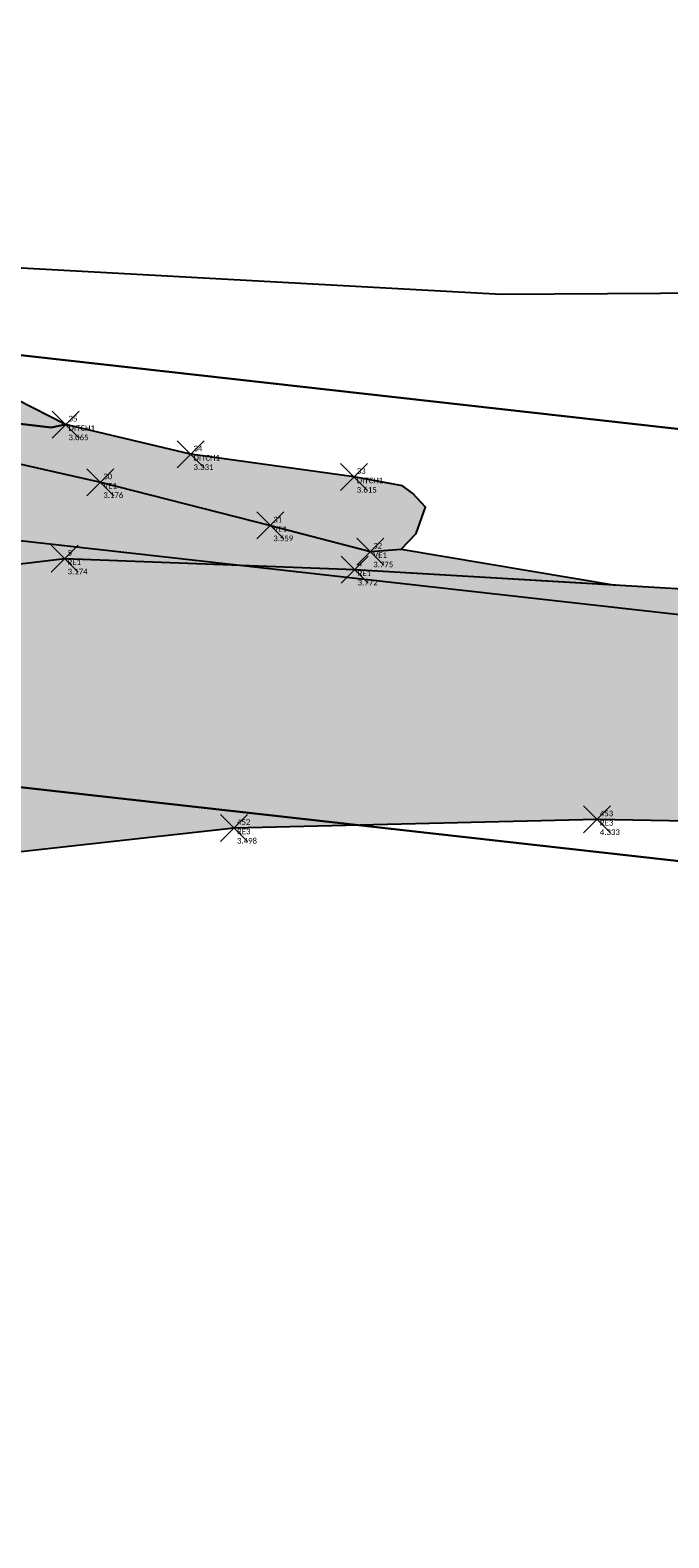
# Model space of a CAD drawing. Extents: x 463979 to 467979, y 555064 to 557157.
# Tile 65 of 82: x 467161 to 467168, y 556227 to 556244. Entities that reach past the tile are written whole.
import ezdxf

# ---------------------------------------------------------------- set-up
doc = ezdxf.new("R2010")
doc.units = 0
doc.header["$MEASUREMENT"] = 0
doc.header["$PDMODE"] = 3
doc.header["$PDSIZE"] = 0.15
for name, pattern in [('Center line', [0]), ('Dashed 2-1', [0]), ('Dashed 3-1', [0])]:
    doc.linetypes.add(name, pattern=pattern)
for name, color, linetype, lineweight in [('Ditch', 74, 'Continuous', 9), ('Road Edge', 144, 'Continuous', 9), ('Verge', 102, 'Continuous', 9)]:
    doc.layers.add(name, color=color, linetype=linetype, lineweight=lineweight)
doc.layers.add('OS MAP', color=7, linetype='Continuous')
doc.layers.add('Survey Detail Drawn', color=7, linetype='Continuous')
doc.styles.add('Legend', font='calibri.ttf')

# ---------------------------------------------------------------- blocks, each defined once
blk = doc.blocks.new('*U4')
at = {"linetype": 'Continuous'}
blk.add_point((0, 0), dxfattribs=at)
at = {"linetype": 'Continuous', "style": 'Legend'}
for tag, p in [('NAME', (0.128, 0.136)), ('CODE', (0.128, -0.281)), ('ELEVATION', (0.128, -0.697)), ('COMMENTS', (0.128, -1.551))]:
    blk.add_attdef(tag, p, '', height=0.25, dxfattribs=at)

msp = doc.modelspace()

# ---------------------------------------------------------------- hatches: boundary and pattern name
at = {"layer": 'Survey Detail Drawn'}
h = msp.add_hatch(dxfattribs=at)
h.set_pattern_fill('ANSI36', color=65)
h.set_pattern_definition([(45, (0, 0), (0.066291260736, 0.243067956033), [0.3125, -0.0625, 0, -0.0625])])
h.paths.add_polyline_path([(467164.048, 556254.285), (467162.507, 556253.535), (467161.752, 556253.112), (467160.396, 556252.419), (467160.374, 556252.402), (467159.771, 556252.108), (467159.693, 556252.061), (467159.159, 556251.58), (467159.146, 556251.525), (467158.916, 556251.163), (467158.686, 556250.732), (467158.666, 556250.598), (467158.184, 556250.227), (467158.188, 556250.089), (467158.453, 556249.912), (467158.623, 556249.899), (467158.774, 556249.815), (467158.728, 556249.736), (467158.453, 556249.634), (467158.277, 556249.634), (467158.015, 556249.631), (467157.856, 556249.491), (467157.577, 556249.427), (467157.393, 556249.41), (467157.281, 556249.325), (467157.203, 556249.162), (467157.201, 556249.091), (467157.216, 556249.031), (467157.268, 556248.989), (467157.41, 556248.944), (467157.465, 556248.869), (467157.493, 556248.809), (467157.461, 556248.736), (467157.48, 556248.696), (467157.45, 556248.593), (467157.306, 556248.576), (467157.209, 556248.531), (467157.033, 556248.411), (467157.115, 556248.349), (467157.295, 556248.263), (467157.356, 556248.274), (467157.435, 556248.208), (467157.447, 556248.14), (467157.417, 556248.033), (467157.324, 556247.953), (467157.221, 556247.933), (467157.076, 556247.883), (467156.927, 556247.791), (467156.916, 556247.725), (467156.993, 556247.583), (467157.068, 556247.539), (467157.148, 556247.495), (467157.248, 556247.426), (467157.289, 556247.369), (467157.231, 556247.314), (467157.134, 556247.309), (467157.057, 556247.312), (467156.956, 556247.269), (467156.986, 556247.174), (467156.998, 556247.104), (467157.033, 556247.067), (467157.13, 556247.027), (467157.185, 556246.96), (467157.185, 556246.912), (467157.128, 556246.856), (467157.06, 556246.834), (467156.967, 556246.783), (467156.925, 556246.751), (467156.909, 556246.744), (467156.829, 556246.681), (467156.749, 556246.596), (467156.648, 556246.45), (467156.665, 556246.412), (467156.713, 556246.335), (467156.831, 556246.256), (467156.947, 556246.25), (467157.041, 556246.246), (467157.096, 556246.217), (467157.093, 556246.154), (467157.046, 556246.09), (467156.908, 556246.046), (467156.723, 556246.028), (467156.539, 556246.132), (467156.376, 556246.161), (467156.119, 556246.157), (467156.016, 556246.069), (467155.848, 556245.977), (467155.754, 556245.926), (467155.723, 556245.763), (467155.773, 556245.628), (467155.992, 556245.607), (467156.207, 556245.503), (467156.42, 556245.381), (467156.519, 556245.311), (467156.604, 556245.192), (467156.727, 556245.078), (467156.844, 556244.975), (467156.81, 556244.908), (467156.733, 556244.873), (467156.669, 556244.863), (467156.544, 556244.738), (467156.522, 556244.65), (467156.566, 556244.522), (467156.632, 556244.48), (467156.807, 556244.492), (467156.958, 556244.411), (467157.059, 556244.359), (467157.171, 556244.301), (467157.441, 556244.173), (467157.608, 556244.189), (467157.773, 556244.201), (467157.885, 556244.186), (467157.967, 556244.147), (467158, 556244.096), (467158.091, 556244.065), (467158.164, 556244.064), (467158.236, 556244.052), (467158.271, 556243.878), (467158.135, 556243.681), (467158.051, 556243.568), (467157.968, 556243.458), (467157.892, 556243.34), (467157.839, 556243.215), (467157.829, 556243.029), (467157.903, 556243.012), (467157.999, 556243.026), (467158.058, 556242.956), (467158.047, 556242.848), (467157.959, 556242.707), (467157.874, 556242.646), (467157.768, 556242.509), (467157.739, 556242.384), (467157.725, 556242.258), (467157.775, 556242.138), (467157.792, 556242.063), (467157.728, 556241.993), (467157.626, 556241.932), (467157.521, 556241.787), (467157.509, 556241.72), (467157.491, 556241.68), (467157.489, 556241.614), (467157.514, 556241.533), (467157.527, 556241.449), (467157.629, 556241.332), (467157.716, 556241.215), (467157.729, 556241.158), (467157.738, 556241.099), (467157.723, 556241.015), (467157.712, 556240.883), (467157.708, 556240.856), (467157.712, 556240.748), (467157.687, 556240.676), (467157.637, 556240.58), (467157.576, 556240.494), (467157.51, 556240.407), (467157.408, 556240.256), (467157.381, 556240.106), (467157.363, 556239.96), (467157.399, 556239.783), (467157.506, 556239.595), (467157.582, 556239.527), (467157.75, 556239.457), (467157.885, 556239.391), (467158.011, 556239.358), (467158.128, 556239.325), (467158.349, 556239.319), (467159.324, 556239.355), (467160.002, 556239.309), (467160.5, 556239.194), (467160.972, 556239.137), (467161.132, 556239.17), (467160.228, 556239.629), (467159.403, 556240.05), (467159, 556240.239), (467158.5, 556240.465), (467158.218, 556240.844), (467157.874, 556241.3), (467157.921, 556241.704), (467158.459, 556242.145), (467158.7, 556242.977), (467158.763, 556243.797), (467158.985, 556244.872), (467159.008, 556246.22), (467158.849, 556247.105), (467159.49, 556249.465), (467159.757, 556251.116), (467161.111, 556252.164), (467163.44, 556253.405)])
h = msp.add_hatch(dxfattribs=at)
h.set_pattern_fill('GRASS', color=82, scale=0.2)
h.set_pattern_definition([(90, (0, 0), (-0.1414213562, 0.1414213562), [0.0375, -0.2453427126]), (45, (0, 0), (-0.14142135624, 0.14142135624), [0.0375, -0.1625]), (135, (0, 0), (-0.14142135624, -0.14142135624), [0.0375, -0.1625])])
h.paths.add_polyline_path([(467150.667, 556231.132), (467149.984, 556232.097), (467150.104, 556232.977), (467150.248, 556233.737), (467150.232, 556234.592), (467150.059, 556235.407), (467150.072, 556235.92), (467150.226, 556236.537), (467150.675, 556237.127), (467150.741, 556237.539), (467150.864, 556238.125), (467151.084, 556238.467), (467151.263, 556238.785), (467151.287, 556238.932), (467151.336, 556239.184), (467151.556, 556239.339), (467151.733, 556239.364), (467151.869, 556239.271), (467151.593, 556238.771), (467151.34, 556237.902), (467150.985, 556237.043), (467150.725, 556236.259), (467150.383, 556235.744), (467150.494, 556235.182), (467150.505, 556234.317), (467150.726, 556232.972), (467150.58, 556231.505)])
h.paths.add_polyline_path([(467151.879, 556239.482), (467151.733, 556239.364), (467151.869, 556239.271), (467152.208, 556238.917), (467152.712, 556237.983), (467153.418, 556237.743), (467154.439, 556237.664), (467155.496, 556237.927), (467156.624, 556238.241), (467157.696, 556238.643), (467158.833, 556238.857), (467159.995, 556238.872), (467161.518, 556238.528), (467163.406, 556238.048), (467164.516, 556237.758), (467164.86, 556237.784), (467165.024, 556237.96), (467165.13, 556238.253), (467164.989, 556238.405), (467164.872, 556238.487), (467164.333, 556238.588), (467162.52, 556238.839), (467161.132, 556239.17), (467160.972, 556239.137), (467160.5, 556239.194), (467160.002, 556239.309), (467159.324, 556239.355), (467158.349, 556239.319), (467158.128, 556239.325), (467157.885, 556239.391), (467157.582, 556239.527), (467157.506, 556239.595), (467157.399, 556239.783), (467157.39, 556239.814), (467156.887, 556239.586), (467155.974, 556239.349), (467155.027, 556239.532), (467154.556, 556239.414), (467154.086, 556239.652), (467153.255, 556239.512), (467152.639, 556239.332), (467152.148, 556239.329)])
h = msp.add_hatch(dxfattribs=at)
h.set_pattern_fill('DOTS', color=253)
h.paths.add_polyline_path([(467167.239, 556237.385), (467164.343, 556237.556), (467161.122, 556237.679), (467158.857, 556237.408), (467156.245, 556236.708), (467154.1, 556235.325), (467151.784, 556232.803), (467150.667, 556231.132), (467150.58, 556231.505), (467150.726, 556232.972), (467150.505, 556234.317), (467150.494, 556235.182), (467150.383, 556235.744), (467150.725, 556236.259), (467150.985, 556237.043), (467151.34, 556237.902), (467151.593, 556238.771), (467151.869, 556239.271), (467152.208, 556238.917), (467152.712, 556237.983), (467153.418, 556237.743), (467154.439, 556237.664), (467155.496, 556237.927), (467156.624, 556238.241), (467157.696, 556238.643), (467158.833, 556238.857), (467159.995, 556238.872), (467161.518, 556238.528), (467163.406, 556238.048), (467164.516, 556237.758), (467164.86, 556237.784)])
at = {"layer": 'Survey Detail Drawn', "true_color": 0x89a992}
h = msp.add_hatch(color=252, dxfattribs=at)
h.dxf.hatch_style = 1
h.paths.add_polyline_path([(467131.798, 556212.151), (467134.062, 556213.055), (467137.414, 556214.322), (467139.567, 556215.331), (467143.086, 556217.265), (467145.396, 556218.769), (467147.205, 556220.285), (467148.711, 556221.925), (467150.118, 556223.757), (467151.975, 556226.533), (467153.284, 556228.697), (467154.192, 556230.483), (467155.285, 556232.028), (467156.362, 556232.831), (467157.837, 556233.602), (467159.762, 556234.328), (467163.003, 556234.687), (467167.033, 556234.783), (467171.25, 556234.708), (467174.914, 556234.521), (467176.959, 556234.347), (467179.501, 556233.715), (467179.836, 556235.061), (467179.313, 556235.105), (467180.704, 556235.593), (467179.204, 556235.949), (467177.234, 556236.781), (467172.603, 556236.952), (467168.733, 556237.296), (467164.343, 556237.556), (467161.122, 556237.679), (467158.857, 556237.408), (467156.245, 556236.708), (467154.1, 556235.325), (467151.784, 556232.803), (467150.667, 556231.132), (467150.5, 556230.485), (467148.435, 556226.915), (467146.498, 556224.224), (467144.927, 556222.471), (467142.904, 556220.689), (467140.978, 556219.353), (467138.75, 556218.159), (467136.159, 556216.816), (467131.146, 556214.917), (467127.477, 556213.927), (467125.705, 556213.32), (467124.536, 556212.823), (467123.466, 556212.299), (467120.281, 556211.787), (467113.279, 556208.533), (467112.882, 556207.557), (467111.694, 556206.316), (467110.581, 556205.254), (467109.543, 556204.274), (467108.193, 556203.415), (467107.759, 556203.078), (467106.964, 556202.714), (467105.045, 556202.14), (467104.012, 556201.724), (467102.763, 556201.186), (467101.256, 556200.517), (467099.966, 556200.108), (467100.653, 556198.814), (467102.223, 556198.866), (467099.36, 556197.694), (467101.413, 556197.763), (467101.971, 556196.836), (467104, 556197.23), (467105.484, 556197.868), (467106.347, 556197.807), (467106.753, 556197.927), (467111.18, 556200.026), (467113.202, 556201.249), (467114.964, 556202.44), (467117.614, 556204.358), (467119.38, 556205.629), (467122.017, 556207.218), (467124.154, 556208.812), (467125.513, 556209.414), (467127.462, 556210.135), (467128.539, 556210.601)])

# ---------------------------------------------------------------- linework, layer by layer
at = {"layer": 'Ditch', "linetype": 'Dashed 3-1', "ltscale": 5}
msp.add_polyline3d([(467164.333, 556238.588, 3.615), (467162.52, 556238.839, 3.331), (467161.132, 556239.17, 3.065), (467160.228, 556239.629, 2.939), (467159.403, 556240.05, 2.767), (467159, 556240.239, 2.596), (467158.5, 556240.465, 2.363), (467158.218, 556240.844, 2.216), (467157.874, 556241.3, 1.965), (467157.921, 556241.704, 1.94), (467158.459, 556242.145, 2.273), (467158.7, 556242.977, 2.008), (467158.763, 556243.797, 1.828), (467158.985, 556244.872, 2.251), (467159.008, 556246.22, 2.072), (467158.849, 556247.105, 1.81), (467159.5, 556249.501, 1.757), (467159.757, 556251.116, 1.535), (467161.111, 556252.164, 1.914), (467163.44, 556253.405, 2.104)], dxfattribs=at)
at = {"layer": 'OS MAP'}
for points in [[(467156.102, 556245.509), (467155.489, 556243.221), (467156.117, 556241.155), (467156.339, 556240.423), (467175.178, 556238.307), (467178.415, 556237.943), (467193.526, 556233.461)], [(467156.102, 556245.509), (467155.489, 556243.221), (467156.117, 556241.155), (467156.339, 556240.423), (467175.178, 556238.307), (467178.415, 556237.943), (467193.526, 556233.461)], [(467175.178, 556238.307), (467173.074, 556239.041), (467170.69, 556240.646), (467165.97, 556240.613), (467156.117, 556241.155), (467151.512, 556241.408)], [(467193.526, 556233.461), (467178.415, 556237.943), (467175.178, 556238.307), (467156.339, 556240.423), (467149.16, 556229.761), (467143.192, 556222.026), (467135.265, 556217.55), (467117.721, 556209.407), (467104.25, 556203.155), (467095.901, 556199.32), (467085.121, 556192.485)], [(467307.047, 556151.149), (467299.699, 556168.134), (467293.41, 556176.752), (467281.628, 556186.409), (467276.122, 556196.075), (467269.037, 556212.014), (467263.279, 556215.142), (467259.098, 556213.567), (467254.926, 556206.239), (467251.791, 556204.665), (467243.946, 556205.437), (467212.014, 556225.258), (467192.916, 556231.503), (467181.538, 556234.877), (467178.006, 556235.925), (467157.346, 556238.246), (467150.824, 556228.56), (467144.562, 556220.444), (467136.202, 556215.724), (467119.346, 556207.901), (467105.11, 556201.293), (467096.882, 556197.514), (467086.3, 556190.804)], [(467304.612, 556149.927), (467297.323, 556166.776), (467291.417, 556174.868), (467279.514, 556184.625), (467273.691, 556194.846), (467266.927, 556210.065), (467263.074, 556212.158), (467260.976, 556211.368), (467256.882, 556204.178), (467252.308, 556201.881), (467243.049, 556202.792), (467210.857, 556222.774), (467195.136, 556227.915), (467192.106, 556228.906), (467187.179, 556230.367), (467177.463, 556233.249), (467158.681, 556235.359), (467153.031, 556226.968), (467146.379, 556218.346), (467137.445, 556213.302), (467121.502, 556205.902), (467106.25, 556198.823), (467098.184, 556195.119), (467087.864, 556188.574)], [(467304.612, 556149.927), (467297.323, 556166.776), (467291.417, 556174.868), (467279.514, 556184.625), (467273.691, 556194.846), (467266.927, 556210.065), (467263.074, 556212.158), (467260.976, 556211.368), (467256.882, 556204.178), (467252.308, 556201.881), (467243.049, 556202.792), (467210.857, 556222.774), (467195.136, 556227.915), (467192.106, 556228.906), (467187.179, 556230.367), (467177.463, 556233.249), (467158.681, 556235.359), (467153.031, 556226.968), (467146.379, 556218.346), (467137.445, 556213.302), (467121.502, 556205.902), (467106.25, 556198.823), (467098.184, 556195.119), (467087.864, 556188.574)], [(467087.864, 556188.574), (467098.184, 556195.119), (467106.25, 556198.823), (467121.502, 556205.902), (467137.445, 556213.302), (467146.379, 556218.346), (467153.031, 556226.968), (467158.681, 556235.359), (467177.463, 556233.249), (467187.179, 556230.367), (467192.106, 556228.906), (467195.136, 556227.915), (467210.857, 556222.774), (467243.049, 556202.792), (467252.308, 556201.881), (467256.882, 556204.178), (467260.976, 556211.368), (467263.074, 556212.158), (467266.927, 556210.065), (467273.691, 556194.846), (467279.514, 556184.625), (467291.417, 556174.868), (467297.323, 556166.776), (467304.612, 556149.927)]]:
    msp.add_lwpolyline(points, dxfattribs=at)
at = {"layer": 'Road Edge', "linetype": 'Center line', "ltscale": 5}
for points in [[(467177.234, 556236.781, 6.488), (467172.603, 556236.952, 5.483), (467168.733, 556237.296, 4.628), (467164.343, 556237.556, 3.772), (467161.122, 556237.679, 3.174), (467158.857, 556237.408, 2.833), (467156.245, 556236.708, 2.538), (467154.1, 556235.325, 2.416), (467151.784, 556232.803, 2.362), (467150.667, 556231.132, 2.396), (467150.5, 556230.485, 2.401), (467148.435, 556226.915, 2.41), (467146.498, 556224.224, 2.354), (467144.927, 556222.471, 2.329), (467142.904, 556220.689, 2.284), (467140.978, 556219.353, 2.288), (467138.75, 556218.159, 2.158), (467136.159, 556216.816, 2.066), (467131.146, 556214.917, 2.034)], [(467124.174, 556209.401, 2.229), (467126.736, 556210.477, 2.14), (467129.464, 556211.436, 2.076), (467131.798, 556212.151, 2.129), (467134.062, 556213.055, 2.111), (467137.414, 556214.322, 2.183), (467139.567, 556215.331, 2.184), (467143.086, 556217.265, 2.288), (467145.396, 556218.769, 2.408), (467147.205, 556220.285, 2.412), (467148.711, 556221.925, 2.499), (467150.118, 556223.757, 2.467), (467151.975, 556226.533, 2.415), (467153.284, 556228.697, 2.468), (467154.192, 556230.483, 2.466), (467155.285, 556232.028, 2.518), (467156.362, 556232.831, 2.522), (467157.837, 556233.602, 2.558), (467159.762, 556234.328, 2.918), (467163.003, 556234.687, 3.498), (467167.033, 556234.783, 4.333), (467171.25, 556234.708, 5.244), (467174.914, 556234.521, 6.076), (467176.959, 556234.347, 6.45)]]:
    msp.add_polyline3d(points, dxfattribs=at)
at = {"layer": 'Survey Detail Drawn', "color": 0}
for points, elevation in [([(467160.5, 556239.194), (467160.972, 556239.137), (467161.132, 556239.17), (467160.228, 556239.629)], 1.323), ([(467159.995, 556238.872), (467161.518, 556238.528), (467163.406, 556238.048), (467164.516, 556237.758), (467164.86, 556237.784), (467165.024, 556237.96), (467165.13, 556238.253), (467164.989, 556238.405), (467164.872, 556238.487), (467164.333, 556238.588), (467162.52, 556238.839), (467161.132, 556239.17), (467160.972, 556239.137), (467160.5, 556239.194)], 1.926), ([(467159.995, 556238.872), (467161.518, 556238.528), (467163.406, 556238.048), (467164.516, 556237.758), (467164.86, 556237.784), (467167.239, 556237.385)], 1.926), ([(467168.733, 556237.296), (467164.343, 556237.556), (467161.122, 556237.679), (467158.857, 556237.408), (467156.245, 556236.708), (467154.1, 556235.325), (467151.784, 556232.803), (467150.667, 556231.132), (467150.5, 556230.485), (467148.435, 556226.915), (467146.498, 556224.224), (467144.927, 556222.471), (467142.904, 556220.689), (467140.978, 556219.353), (467138.75, 556218.159), (467136.159, 556216.816), (467131.146, 556214.917)], 1.98), ([(467167.239, 556237.385), (467164.343, 556237.556), (467161.122, 556237.679), (467158.857, 556237.408)], 1.926), ([(467134.062, 556213.055), (467137.414, 556214.322), (467139.567, 556215.331), (467143.086, 556217.265), (467145.396, 556218.769), (467147.205, 556220.285), (467148.711, 556221.925), (467150.118, 556223.757), (467151.975, 556226.533), (467153.284, 556228.697), (467154.192, 556230.483), (467155.285, 556232.028), (467156.362, 556232.831), (467157.837, 556233.602), (467159.762, 556234.328), (467163.003, 556234.687), (467167.033, 556234.783), (467171.25, 556234.708)], 1.98)]:
    msp.add_lwpolyline(points, dxfattribs=dict(at, elevation=elevation))
at = {"layer": 'Verge', "linetype": 'Dashed 2-1', "ltscale": 5}
msp.add_polyline3d([(467150.58, 556231.505, 2.358), (467150.726, 556232.972, 2.238), (467150.505, 556234.317, 2.178), (467150.494, 556235.182, 2.255), (467150.383, 556235.744, 2.17), (467150.725, 556236.259, 2.136), (467150.985, 556237.043, 2.152), (467151.34, 556237.902, 2.2), (467151.593, 556238.771, 2.158), (467151.869, 556239.271, 2.148), (467152.208, 556238.917, 2.194), (467152.712, 556237.983, 2.285), (467153.418, 556237.743, 2.306), (467154.439, 556237.664, 2.322), (467155.496, 556237.927, 2.386), (467156.624, 556238.241, 2.416), (467157.696, 556238.643, 2.471), (467158.833, 556238.857, 2.679), (467159.995, 556238.872, 2.926), (467161.518, 556238.528, 3.176), (467163.406, 556238.048, 3.559), (467164.516, 556237.758, 3.775)], dxfattribs=at)

# ---------------------------------------------------------------- block references
at = {"layer": 'Ditch', "lineweight": 0, "xscale": 0.25, "yscale": 0.25, "zscale": 0.25}
for p, values in [((467161.132, 556239.17, 3.065), {'NAME': '35', 'CODE': 'DITCH1', 'ELEVATION': '3.065'}), ((467162.52, 556238.839, 3.331), {'NAME': '34', 'CODE': 'DITCH1', 'ELEVATION': '3.331'}), ((467164.333, 556238.588, 3.615), {'NAME': '33', 'CODE': 'DITCH1', 'ELEVATION': '3.615'})]:
    msp.add_blockref('*U4', p, dxfattribs=at).add_auto_attribs(values)
at = {"layer": 'Road Edge', "lineweight": 0, "xscale": 0.25, "yscale": 0.25, "zscale": 0.25}
for p, values in [((467161.122, 556237.679, 3.174), {'NAME': '5', 'CODE': 'RE1', 'ELEVATION': '3.174'}), ((467164.343, 556237.556, 3.772), {'NAME': '4', 'CODE': 'RE1', 'ELEVATION': '3.772'}), ((467163.003, 556234.687, 3.498), {'NAME': '452', 'CODE': 'RE3', 'ELEVATION': '3.498'}), ((467167.033, 556234.783, 4.333), {'NAME': '453', 'CODE': 'RE3', 'ELEVATION': '4.333'})]:
    msp.add_blockref('*U4', p, dxfattribs=at).add_auto_attribs(values)
at = {"layer": 'Verge', "lineweight": 0, "xscale": 0.25, "yscale": 0.25, "zscale": 0.25}
for p, values in [((467161.518, 556238.528, 3.176), {'NAME': '30', 'CODE': 'VE1', 'ELEVATION': '3.176'}), ((467163.406, 556238.048, 3.559), {'NAME': '31', 'CODE': 'VE1', 'ELEVATION': '3.559'}), ((467164.516, 556237.758, 3.775), {'NAME': '32', 'CODE': 'VE1', 'ELEVATION': '3.775'})]:
    msp.add_blockref('*U4', p, dxfattribs=at).add_auto_attribs(values)

doc.saveas('drawing.dxf')
